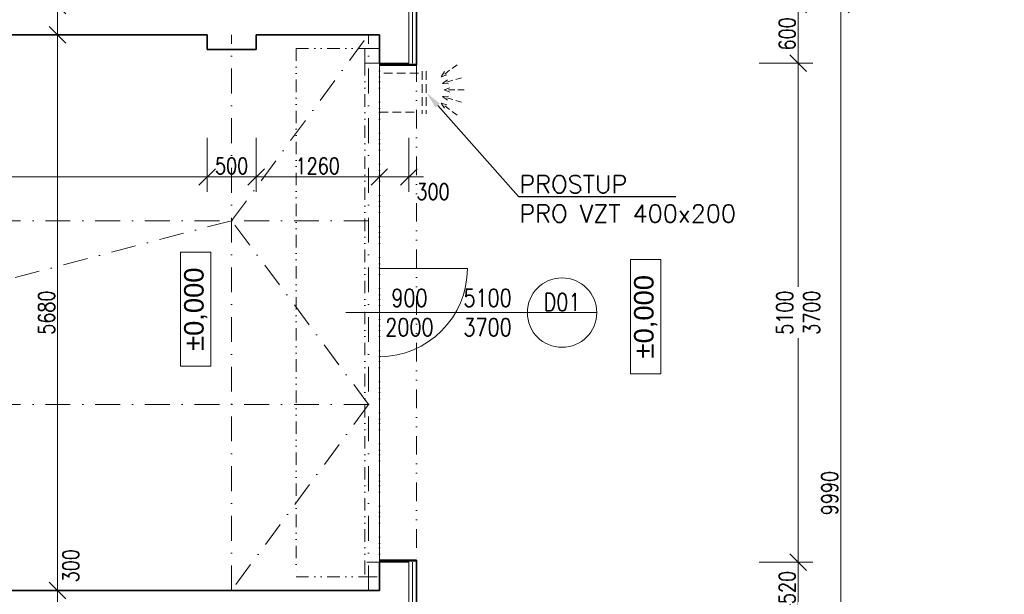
# Model space of a CAD drawing. Header units: millimetres. Extents: x -485339 to 350584, y -1189936 to 0.
# Tile 148 of 256: x -63701 to -53637, y -1056518 to -1050643. Entities that reach past the tile are written whole.
import ezdxf
from ezdxf import colors
from ezdxf.entities.mleader import LeaderData, LeaderLine
from ezdxf.enums import TextEntityAlignment as Align
from ezdxf.math import Vec2, Vec3

# ---------------------------------------------------------------- set-up
doc = ezdxf.new("R2010")
doc.units = ezdxf.units.MM
doc.header["$LTSCALE"] = 10
for name, pattern in [('DASHDOT', [25.4, 12.7, -6.35, 0, -6.35]), ('DASHED', [19.05, 12.7, -6.35]), ('DĚLICÍ2', [15.875, 6.35, -3.175, 0, -3.175, 0, -3.175])]:
    doc.linetypes.add(name, pattern=pattern)
doc.layers.get('Defpoints').update_dxf_attribs({"color": 201})
for name, color, linetype, lineweight in [('1VZT', 150, 'DASHED', 18), ('N_dveře', 10, 'Continuous', 18), ('N_popis', 10, 'Continuous', 18), ('N_popis_otvory', 10, 'Continuous', 18), ('N_čáry_nad', 10, 'DĚLICÍ2', 18), ('N_čáry_obrys', 10, 'Continuous', 35), ('N_čáry_obv.plášt', 212, 'Continuous', 18), ('N_čáry_plné', 10, 'Continuous', 18), ('St_kóty', 132, 'Continuous', 18), ('St_čáry_nad', 250, 'DĚLICÍ2', 18), ('St_čáry_obrys', 5, 'Continuous', 35), ('St_čáry_osy', 250, 'DASHDOT', 18), ('St_čáry_plné', 250, 'Continuous', 18)]:
    doc.layers.add(name, color=color, linetype=linetype, lineweight=lineweight)
doc.layers.add('St_plocha_místn', color=140, linetype='Continuous', lineweight=18, plot=False)
doc.styles.add('1_50', font='arial.ttf', dxfattribs={"height": 100})
doc.styles.get("Standard").update_dxf_attribs({"font": 'simplex.shx', "width": 0.8})
doc.linetypes.add('IZOLACE', pattern='A,0.0001,-0.1,[134,ltypeshp.shx,S=0.1,R=0,X=-0.1,Y=0],-0.2,[134,ltypeshp.shx,S=0.1,R=180,X=0.1,Y=0],-0.1', length=0.4001)
doc.dimstyles.new('stavebníM100', dxfattribs={"dimtxt": 165, "dimasz": 170, "dimexe": 150, "dimexo": 100, "dimgap": 30, "dimtad": 1, "dimdec": 0, "dimtxsty": 'Standard', "dimblk": 'OBLIQUE', "dimcen": -2.5, "dimdle": 150, "dimclrd": 256, "dimclre": 256, "dimclrt": 256, "dimadec": 4, "dimazin": 0, "dimtfac": 1, "dimtdec": 0, "dimtmove": 2, "dimatfit": 3, "dimldrblk": 'OBLIQUE', "dimfxl": 400, "dimfxlon": 1, "dimlwd": -1, "dimlwe": -1, "dimarcsym": 0})
doc.dimstyles.new('stavebníM100_modul', dxfattribs={"dimtxt": 250, "dimasz": 200, "dimexe": 150, "dimexo": 100, "dimgap": 30, "dimtad": 1, "dimdec": 0, "dimtxsty": 'Standard', "dimblk": 'DOT', "dimcen": -2.5, "dimdle": 150, "dimclrd": 256, "dimclre": 256, "dimclrt": 256, "dimadec": 4, "dimazin": 0, "dimtfac": 1, "dimtdec": 0, "dimtmove": 2, "dimatfit": 3, "dimldrblk": 'OBLIQUE', "dimfxl": 400, "dimfxlon": 1, "dimlwd": -1, "dimlwe": -1, "dimarcsym": 0})
doc.dimstyles.new('stavebníM50 vnitřní', dxfattribs={"dimtxt": 100, "dimasz": 100, "dimexe": 50, "dimexo": 100, "dimgap": 30, "dimtad": 1, "dimdec": 0, "dimtxsty": 'Standard', "dimblk": 'OBLIQUE', "dimcen": 2.5, "dimclrd": 256, "dimclre": 256, "dimclrt": 256, "dimadec": 0, "dimazin": 0, "dimtfac": 1, "dimtdec": 0, "dimtmove": 2, "dimatfit": 2, "dimldrblk": 'OBLIQUE', "dimfxl": 250, "dimfxlon": 1, "dimlwd": -1, "dimlwe": -1, "dimarcsym": 0})

# ---------------------------------------------------------------- blocks, each defined once
blk = doc.blocks.new('_OBLIQUE')
at = {"color": 0, "linetype": 'ByBlock'}
blk.add_line((-0.5, -0.5), (0.5, 0.5), dxfattribs=at)
blk = doc.blocks.new('*D5705')
at = {"layer": 'Defpoints', "color": 0}
for p in [(-43625, -1042046), (-59725, -1060478), (-43625, -1061697)]:
    blk.add_point(p, dxfattribs=at)
at = {"layer": 'St_kóty'}
for p, q in [((-59725, -1061297), (-59725, -1061847)), ((-43625, -1061297), (-43625, -1061847)), ((-59875, -1061697), (-43475, -1061697))]:
    blk.add_line(p, q, dxfattribs=at)
at = {"layer": 'St_kóty', "linetype": 'ByBlock', "xscale": 170, "yscale": 170, "zscale": 170, "rotation": 180}
blk.add_blockref('_OBLIQUE', (-59725, -1061697), dxfattribs=at)
at = {"layer": 'St_kóty', "linetype": 'ByBlock', "xscale": 170, "yscale": 170, "zscale": 170}
blk.add_blockref('_OBLIQUE', (-43625, -1061697), dxfattribs=at)
at = {"layer": 'St_kóty', "insert": (-51675, -1061585), "char_height": 165, "attachment_point": 5}
blk.add_mtext('16100', dxfattribs=at)
blk = doc.blocks.new('*D5706')
at = {"layer": 'Defpoints', "color": 0}
for p in [(-43625, -1042046), (-58675, -1061554), (-43625, -1062563)]:
    blk.add_point(p, dxfattribs=at)
at = {"layer": 'St_kóty'}
for p, q in [((-58675, -1062163), (-58675, -1062713)), ((-43625, -1062163), (-43625, -1062713)), ((-58825, -1062563), (-43475, -1062563))]:
    blk.add_line(p, q, dxfattribs=at)
at = {"layer": 'St_kóty', "linetype": 'ByBlock', "xscale": 170, "yscale": 170, "zscale": 170, "rotation": 180}
blk.add_blockref('_OBLIQUE', (-58675, -1062563), dxfattribs=at)
at = {"layer": 'St_kóty', "linetype": 'ByBlock', "xscale": 170, "yscale": 170, "zscale": 170}
blk.add_blockref('_OBLIQUE', (-43625, -1062563), dxfattribs=at)
at = {"layer": 'St_kóty', "insert": (-51150, -1062450), "char_height": 165, "attachment_point": 5}
blk.add_mtext('15050', dxfattribs=at)
blk = doc.blocks.new('*D5723')
at = {"layer": 'Defpoints', "color": 0}
for p in [(-59620, -1041856), (-59725, -1060478), (-59620, -1063107)]:
    blk.add_point(p, dxfattribs=at)
at = {"layer": 'St_kóty'}
for p, q in [((-59725, -1062707), (-59725, -1063257)), ((-59620, -1062707), (-59620, -1063257)), ((-59875, -1063107), (-59470, -1063107))]:
    blk.add_line(p, q, dxfattribs=at)
at = {"layer": 'St_kóty', "linetype": 'ByBlock', "xscale": 170, "yscale": 170, "zscale": 170, "rotation": 180}
blk.add_blockref('_OBLIQUE', (-59725, -1063107), dxfattribs=at)
at = {"layer": 'St_kóty', "linetype": 'ByBlock', "xscale": 170, "yscale": 170, "zscale": 170}
blk.add_blockref('_OBLIQUE', (-59620, -1063107), dxfattribs=at)
at = {"layer": 'St_kóty', "insert": (-59358, -1063292), "char_height": 165, "attachment_point": 5}
blk.add_mtext('105', dxfattribs=at)
blk = doc.blocks.new('*D5724')
at = {"layer": 'Defpoints', "color": 0}
for p in [(-59620, -1041856), (-55880, -1041856), (-55880, -1063107)]:
    blk.add_point(p, dxfattribs=at)
at = {"layer": 'St_kóty'}
for p, q in [((-59620, -1062707), (-59620, -1063257)), ((-55880, -1062707), (-55880, -1063257)), ((-59770, -1063107), (-55730, -1063107))]:
    blk.add_line(p, q, dxfattribs=at)
at = {"layer": 'St_kóty', "linetype": 'ByBlock', "xscale": 170, "yscale": 170, "zscale": 170, "rotation": 180}
blk.add_blockref('_OBLIQUE', (-59620, -1063107), dxfattribs=at)
at = {"layer": 'St_kóty', "linetype": 'ByBlock', "xscale": 170, "yscale": 170, "zscale": 170}
blk.add_blockref('_OBLIQUE', (-55880, -1063107), dxfattribs=at)
at = {"layer": 'St_kóty', "insert": (-57750, -1062994), "char_height": 165, "attachment_point": 5}
blk.add_mtext('3740', dxfattribs=at)
blk = doc.blocks.new('*D5725')
at = {"layer": 'Defpoints', "color": 0}
for p in [(-49880, -1041843), (-55880, -1041856), (-49880, -1063107)]:
    blk.add_point(p, dxfattribs=at)
at = {"layer": 'St_kóty'}
for p, q in [((-55880, -1062707), (-55880, -1063257)), ((-49880, -1062707), (-49880, -1063257)), ((-56030, -1063107), (-49730, -1063107))]:
    blk.add_line(p, q, dxfattribs=at)
at = {"layer": 'St_kóty', "linetype": 'ByBlock', "xscale": 170, "yscale": 170, "zscale": 170, "rotation": 180}
blk.add_blockref('_OBLIQUE', (-55880, -1063107), dxfattribs=at)
at = {"layer": 'St_kóty', "linetype": 'ByBlock', "xscale": 170, "yscale": 170, "zscale": 170}
blk.add_blockref('_OBLIQUE', (-49880, -1063107), dxfattribs=at)
at = {"layer": 'St_kóty', "insert": (-52880, -1062994), "char_height": 165, "attachment_point": 5}
blk.add_mtext('6000', dxfattribs=at)
blk = doc.blocks.new('_Dot')
at = {"color": 0, "linetype": 'ByBlock', "lineweight": -2}
blk.add_line((-0.5, 0), (-1, 0), dxfattribs=at)
at = {"color": 0, "linetype": 'ByBlock', "const_width": 0.5}
blk.add_lwpolyline([(-0.25, 0, 1), (0.25, 0, 1)], format="xyb", close=True, dxfattribs=at)
blk = doc.blocks.new('*D5729')
at = {"layer": 'Defpoints', "color": 0}
for p in [(-59185, -1040783), (-47185, -1041757), (-59185, -1064041)]:
    blk.add_point(p, dxfattribs=at)
at = {"layer": 'St_kóty'}
for p, q in [((-59185, -1063641), (-59185, -1064191)), ((-47185, -1063641), (-47185, -1064191)), ((-47385, -1064041), (-58985, -1064041))]:
    blk.add_line(p, q, dxfattribs=at)
at = {"layer": 'St_kóty', "linetype": 'ByBlock', "xscale": 200, "yscale": 200, "zscale": 200, "rotation": 180}
blk.add_blockref('_Dot', (-59185, -1064041), dxfattribs=at)
at = {"layer": 'St_kóty', "linetype": 'ByBlock', "xscale": 200, "yscale": 200, "zscale": 200}
blk.add_blockref('_Dot', (-47185, -1064041), dxfattribs=at)
at = {"layer": 'St_kóty', "insert": (-53185, -1063886), "char_height": 250, "attachment_point": 5}
blk.add_mtext('12000', dxfattribs=at)
blk = doc.blocks.new('*D5730')
at = {"layer": 'Defpoints', "color": 0}
for p in [(-71193, -1040782), (-59185, -1040783), (-71193, -1064041)]:
    blk.add_point(p, dxfattribs=at)
at = {"layer": 'St_kóty'}
for p, q in [((-71193, -1063641), (-71193, -1064191)), ((-59185, -1063641), (-59185, -1064191)), ((-59385, -1064041), (-70993, -1064041))]:
    blk.add_line(p, q, dxfattribs=at)
at = {"layer": 'St_kóty', "linetype": 'ByBlock', "xscale": 200, "yscale": 200, "zscale": 200, "rotation": 180}
blk.add_blockref('_Dot', (-71193, -1064041), dxfattribs=at)
at = {"layer": 'St_kóty', "linetype": 'ByBlock', "xscale": 200, "yscale": 200, "zscale": 200}
blk.add_blockref('_Dot', (-59185, -1064041), dxfattribs=at)
at = {"layer": 'St_kóty', "insert": (-65189, -1063886), "char_height": 250, "attachment_point": 5}
blk.add_mtext('12008', dxfattribs=at)
blk = doc.blocks.new('*D5756')
at = {"layer": 'Defpoints', "color": 0}
for p in [(-59725, -1056188), (-41047, -1056188), (-59725, -1056798)]:
    blk.add_point(p, dxfattribs=at)
at = {"layer": 'St_kóty'}
for p, q in [((-41047, -1056948), (-41047, -1056038)), ((-41447, -1056188), (-40897, -1056188)), ((-41447, -1056798), (-40897, -1056798))]:
    blk.add_line(p, q, dxfattribs=at)
at = {"layer": 'St_kóty', "linetype": 'ByBlock', "xscale": 170, "yscale": 170, "zscale": 170}
for p, rotation in [((-41047, -1056188), 90), ((-41047, -1056798), 270)]:
    blk.add_blockref('_OBLIQUE', p, dxfattribs=dict(at, rotation=rotation))
at = {"layer": 'St_kóty', "insert": (-41159, -1056493), "char_height": 165, "attachment_point": 5, "rotation": 90}
blk.add_mtext('610', dxfattribs=at)
blk = doc.blocks.new('*D5757')
at = {"layer": 'Defpoints', "color": 0}
for p in [(-59725, -1051088), (-41047, -1051088), (-59725, -1056188)]:
    blk.add_point(p, dxfattribs=at)
at = {"layer": 'St_kóty'}
for p, q in [((-41047, -1056338), (-41047, -1050938)), ((-41447, -1051088), (-40897, -1051088)), ((-41447, -1056188), (-40897, -1056188))]:
    blk.add_line(p, q, dxfattribs=at)
at = {"layer": 'St_kóty', "linetype": 'ByBlock', "xscale": 170, "yscale": 170, "zscale": 170}
for p, rotation in [((-41047, -1051088), 90), ((-41047, -1056188), 270)]:
    blk.add_blockref('_OBLIQUE', p, dxfattribs=dict(at, rotation=rotation))
at = {"layer": 'St_kóty', "insert": (-41159, -1053638), "char_height": 165, "attachment_point": 5, "rotation": 90}
blk.add_mtext('5100', dxfattribs=at)
blk = doc.blocks.new('*D5758')
at = {"layer": 'Defpoints', "color": 0}
for p in [(-59725, -1049688), (-41047, -1049688), (-59725, -1051088)]:
    blk.add_point(p, dxfattribs=at)
at = {"layer": 'St_kóty'}
for p, q in [((-41047, -1051238), (-41047, -1049538)), ((-41447, -1049688), (-40897, -1049688)), ((-41447, -1051088), (-40897, -1051088))]:
    blk.add_line(p, q, dxfattribs=at)
at = {"layer": 'St_kóty', "linetype": 'ByBlock', "xscale": 170, "yscale": 170, "zscale": 170}
for p, rotation in [((-41047, -1049688), 90), ((-41047, -1051088), 270)]:
    blk.add_blockref('_OBLIQUE', p, dxfattribs=dict(at, rotation=rotation))
at = {"layer": 'St_kóty', "insert": (-41159, -1050388), "char_height": 165, "attachment_point": 5, "rotation": 90}
blk.add_mtext('1400', dxfattribs=at)
blk = doc.blocks.new('*D5770')
at = {"layer": 'Defpoints', "color": 0}
for p in [(-59739, -1042046), (-40393, -1042046), (-59725, -1060478)]:
    blk.add_point(p, dxfattribs=at)
at = {"layer": 'St_kóty'}
for p, q in [((-40393, -1060628), (-40393, -1041896)), ((-40793, -1042046), (-40243, -1042046)), ((-40793, -1060478), (-40243, -1060478))]:
    blk.add_line(p, q, dxfattribs=at)
at = {"layer": 'St_kóty', "linetype": 'ByBlock', "xscale": 170, "yscale": 170, "zscale": 170}
for p, rotation in [((-40393, -1042046), 90), ((-40393, -1060478), 270)]:
    blk.add_blockref('_OBLIQUE', p, dxfattribs=dict(at, rotation=rotation))
at = {"layer": 'St_kóty', "insert": (-40506, -1051262), "char_height": 165, "attachment_point": 5, "rotation": 90}
blk.add_mtext('18432', dxfattribs=at)
blk = doc.blocks.new('*D5772')
at = {"layer": 'Defpoints', "color": 0}
for p in [(-59725, -1042046), (-39785, -1042046), (-59725, -1060478)]:
    blk.add_point(p, dxfattribs=at)
at = {"layer": 'St_kóty'}
for p, q in [((-39785, -1060628), (-39785, -1041896)), ((-40185, -1042046), (-39635, -1042046)), ((-40185, -1060478), (-39635, -1060478))]:
    blk.add_line(p, q, dxfattribs=at)
at = {"layer": 'St_kóty', "linetype": 'ByBlock', "xscale": 170, "yscale": 170, "zscale": 170}
for p, rotation in [((-39785, -1042046), 90), ((-39785, -1060478), 270)]:
    blk.add_blockref('_OBLIQUE', p, dxfattribs=dict(at, rotation=rotation))
at = {"layer": 'St_kóty', "insert": (-39898, -1051262), "char_height": 165, "attachment_point": 5, "rotation": 90}
blk.add_mtext('18432', dxfattribs=at)
blk = doc.blocks.new('*D5783')
at = {"layer": 'Defpoints', "color": 0}
for p in [(-43625, -992923), (-59725, -1060478), (-38949, -1060478)]:
    blk.add_point(p, dxfattribs=at)
at = {"layer": 'St_kóty'}
for p, q in [((-38949, -992773), (-38949, -1060628)), ((-39349, -992923), (-38799, -992923)), ((-39349, -1060478), (-38799, -1060478))]:
    blk.add_line(p, q, dxfattribs=at)
at = {"layer": 'St_kóty', "linetype": 'ByBlock', "xscale": 170, "yscale": 170, "zscale": 170}
for p, rotation in [((-38949, -992923), 90), ((-38949, -1060478), 270)]:
    blk.add_blockref('_OBLIQUE', p, dxfattribs=dict(at, rotation=rotation))
at = {"layer": 'St_kóty', "insert": (-39061, -1026700), "char_height": 165, "attachment_point": 5, "rotation": 90}
blk.add_mtext('67555', dxfattribs=at)
blk = doc.blocks.new('*D5790')
at = {"layer": 'Defpoints', "color": 0}
for p in [(-68290, -1050948), (-61785, -1050948), (-61785, -1052251)]:
    blk.add_point(p, dxfattribs=at)
at = {"layer": 'St_kóty'}
for p, q in [((-68290, -1051851), (-68290, -1052401)), ((-61785, -1051851), (-61785, -1052401)), ((-68440, -1052251), (-61635, -1052251))]:
    blk.add_line(p, q, dxfattribs=at)
at = {"layer": 'St_kóty', "linetype": 'ByBlock', "xscale": 170, "yscale": 170, "zscale": 170, "rotation": 180}
blk.add_blockref('_OBLIQUE', (-68290, -1052251), dxfattribs=at)
at = {"layer": 'St_kóty', "linetype": 'ByBlock', "xscale": 170, "yscale": 170, "zscale": 170}
blk.add_blockref('_OBLIQUE', (-61785, -1052251), dxfattribs=at)
at = {"layer": 'St_kóty', "insert": (-65037, -1052138), "char_height": 165, "attachment_point": 5}
blk.add_mtext('6505', dxfattribs=at)
blk = doc.blocks.new('*D5791')
at = {"layer": 'Defpoints', "color": 0}
for p in [(-61285, -1050873), (-61785, -1050948), (-61285, -1052251)]:
    blk.add_point(p, dxfattribs=at)
at = {"layer": 'St_kóty'}
for p, q in [((-61785, -1051851), (-61785, -1052401)), ((-61285, -1051851), (-61285, -1052401)), ((-61935, -1052251), (-61135, -1052251))]:
    blk.add_line(p, q, dxfattribs=at)
at = {"layer": 'St_kóty', "linetype": 'ByBlock', "xscale": 170, "yscale": 170, "zscale": 170, "rotation": 180}
blk.add_blockref('_OBLIQUE', (-61785, -1052251), dxfattribs=at)
at = {"layer": 'St_kóty', "linetype": 'ByBlock', "xscale": 170, "yscale": 170, "zscale": 170}
blk.add_blockref('_OBLIQUE', (-61285, -1052251), dxfattribs=at)
at = {"layer": 'St_kóty', "insert": (-61535, -1052138), "char_height": 165, "attachment_point": 5}
blk.add_mtext('500', dxfattribs=at)
blk = doc.blocks.new('*D5792')
at = {"layer": 'Defpoints', "color": 0}
for p in [(-60025, -1050798), (-61285, -1050873), (-60025, -1052251)]:
    blk.add_point(p, dxfattribs=at)
at = {"layer": 'St_kóty'}
for p, q in [((-61285, -1051851), (-61285, -1052401)), ((-60025, -1051851), (-60025, -1052401)), ((-61435, -1052251), (-59875, -1052251))]:
    blk.add_line(p, q, dxfattribs=at)
at = {"layer": 'St_kóty', "linetype": 'ByBlock', "xscale": 170, "yscale": 170, "zscale": 170, "rotation": 180}
blk.add_blockref('_OBLIQUE', (-61285, -1052251), dxfattribs=at)
at = {"layer": 'St_kóty', "linetype": 'ByBlock', "xscale": 170, "yscale": 170, "zscale": 170}
blk.add_blockref('_OBLIQUE', (-60025, -1052251), dxfattribs=at)
at = {"layer": 'St_kóty', "insert": (-60655, -1052138), "char_height": 165, "attachment_point": 5}
blk.add_mtext('1260', dxfattribs=at)
blk = doc.blocks.new('*D5793')
at = {"layer": 'Defpoints', "color": 0}
for p in [(-59725, -1050488), (-60025, -1050798), (-59725, -1052251)]:
    blk.add_point(p, dxfattribs=at)
at = {"layer": 'St_kóty'}
for p, q in [((-60025, -1051851), (-60025, -1052401)), ((-59725, -1051851), (-59725, -1052401)), ((-60175, -1052251), (-59575, -1052251))]:
    blk.add_line(p, q, dxfattribs=at)
at = {"layer": 'St_kóty', "linetype": 'ByBlock', "xscale": 170, "yscale": 170, "zscale": 170, "rotation": 180}
blk.add_blockref('_OBLIQUE', (-60025, -1052251), dxfattribs=at)
at = {"layer": 'St_kóty', "linetype": 'ByBlock', "xscale": 170, "yscale": 170, "zscale": 170}
blk.add_blockref('_OBLIQUE', (-59725, -1052251), dxfattribs=at)
at = {"layer": 'St_kóty', "insert": (-59476, -1052401), "char_height": 165, "attachment_point": 5}
blk.add_mtext('300', dxfattribs=at)
blk = doc.blocks.new('*D5802')
at = {"layer": 'Defpoints', "color": 0}
for p in [(-63314, -1056478), (-63126, -1056478), (-63126, -1056778)]:
    blk.add_point(p, dxfattribs=at)
at = {"layer": 'St_kóty'}
for p, q in [((-63314, -1056928), (-63314, -1056328)), ((-63226, -1056478), (-63464, -1056478)), ((-63226, -1056778), (-63464, -1056778))]:
    blk.add_line(p, q, dxfattribs=at)
at = {"layer": 'St_kóty', "linetype": 'ByBlock', "xscale": 170, "yscale": 170, "zscale": 170}
for p, rotation in [((-63314, -1056478), 90), ((-63314, -1056778), 270)]:
    blk.add_blockref('_OBLIQUE', p, dxfattribs=dict(at, rotation=rotation))
at = {"layer": 'St_kóty', "insert": (-63179, -1056226), "char_height": 165, "attachment_point": 5, "rotation": 90}
blk.add_mtext('300', dxfattribs=at)
blk = doc.blocks.new('*D5803')
at = {"layer": 'Defpoints', "color": 0}
for p in [(-63314, -1050798), (-61785, -1050798), (-63126, -1056478)]:
    blk.add_point(p, dxfattribs=at)
at = {"layer": 'St_kóty'}
for p, q in [((-63314, -1056628), (-63314, -1050648)), ((-62914, -1050798), (-63464, -1050798)), ((-63226, -1056478), (-63464, -1056478))]:
    blk.add_line(p, q, dxfattribs=at)
at = {"layer": 'St_kóty', "linetype": 'ByBlock', "xscale": 170, "yscale": 170, "zscale": 170}
for p, rotation in [((-63314, -1050798), 90), ((-63314, -1056478), 270)]:
    blk.add_blockref('_OBLIQUE', p, dxfattribs=dict(at, rotation=rotation))
at = {"layer": 'St_kóty', "insert": (-63426, -1053638), "char_height": 165, "attachment_point": 5, "rotation": 90}
blk.add_mtext('5680', dxfattribs=at)
blk = doc.blocks.new('*D5804')
at = {"layer": 'Defpoints', "color": 0}
for p in [(-63314, -1050498), (-60025, -1050498), (-61785, -1050798)]:
    blk.add_point(p, dxfattribs=at)
at = {"layer": 'St_kóty'}
for p, q in [((-63314, -1050948), (-63314, -1050348)), ((-62914, -1050498), (-63464, -1050498)), ((-62914, -1050798), (-63464, -1050798))]:
    blk.add_line(p, q, dxfattribs=at)
at = {"layer": 'St_kóty', "linetype": 'ByBlock', "xscale": 170, "yscale": 170, "zscale": 170}
for p, rotation in [((-63314, -1050498), 90), ((-63314, -1050798), 270)]:
    blk.add_blockref('_OBLIQUE', p, dxfattribs=dict(at, rotation=rotation))
at = {"layer": 'St_kóty', "insert": (-63174, -1050192), "char_height": 165, "attachment_point": 5, "rotation": 90}
blk.add_mtext('300', dxfattribs=at)
blk = doc.blocks.new('*D5805')
at = {"layer": 'Defpoints', "color": 0}
for p in [(-63314, -1040718), (-60025, -1040718), (-60025, -1050498)]:
    blk.add_point(p, dxfattribs=at)
at = {"layer": 'St_kóty'}
for p, q in [((-63314, -1050648), (-63314, -1040568)), ((-62914, -1040718), (-63464, -1040718)), ((-62914, -1050498), (-63464, -1050498))]:
    blk.add_line(p, q, dxfattribs=at)
at = {"layer": 'St_kóty', "linetype": 'ByBlock', "xscale": 170, "yscale": 170, "zscale": 170}
for p, rotation in [((-63314, -1040718), 90), ((-63314, -1050498), 270)]:
    blk.add_blockref('_OBLIQUE', p, dxfattribs=dict(at, rotation=rotation))
at = {"layer": 'St_kóty', "insert": (-63426, -1045608), "char_height": 165, "attachment_point": 5, "rotation": 90}
blk.add_mtext('9780', dxfattribs=at)
blk = doc.blocks.new('*D5816')
at = {"layer": 'Defpoints', "color": 0}
for p in [(-58186, -1056188), (-55744, -1056188), (-56836, -1056708)]:
    blk.add_point(p, dxfattribs=at)
at = {"layer": 'St_kóty'}
for p, q in [((-55744, -1056858), (-55744, -1056038)), ((-56144, -1056188), (-55594, -1056188)), ((-56144, -1056708), (-55594, -1056708))]:
    blk.add_line(p, q, dxfattribs=at)
at = {"layer": 'St_kóty', "linetype": 'ByBlock', "xscale": 170, "yscale": 170, "zscale": 170}
for p, rotation in [((-55744, -1056188), 90), ((-55744, -1056708), 270)]:
    blk.add_blockref('_OBLIQUE', p, dxfattribs=dict(at, rotation=rotation))
at = {"layer": 'St_kóty', "insert": (-55856, -1056448), "char_height": 165, "attachment_point": 5, "rotation": 90}
blk.add_mtext('520', dxfattribs=at)
blk = doc.blocks.new('*D6628')
at = {"layer": 'Defpoints', "color": 0}
for p in [(-43625, -1042046), (-140555, -1060078), (-43625, -1065645)]:
    blk.add_point(p, dxfattribs=at)
at = {"layer": 'St_kóty'}
for p, q in [((-140555, -1065245), (-140555, -1065795)), ((-43625, -1065245), (-43625, -1065795)), ((-140705, -1065645), (-43475, -1065645))]:
    blk.add_line(p, q, dxfattribs=at)
at = {"layer": 'St_kóty', "linetype": 'ByBlock', "xscale": 170, "yscale": 170, "zscale": 170, "rotation": 180}
blk.add_blockref('_OBLIQUE', (-140555, -1065645), dxfattribs=at)
at = {"layer": 'St_kóty', "linetype": 'ByBlock', "xscale": 170, "yscale": 170, "zscale": 170}
blk.add_blockref('_OBLIQUE', (-43625, -1065645), dxfattribs=at)
at = {"layer": 'St_kóty', "insert": (-92090, -1065533), "char_height": 165, "attachment_point": 5}
blk.add_mtext('96930', dxfattribs=at)
blk = doc.blocks.new('*D6630')
at = {"layer": 'Defpoints', "color": 0}
for p in [(-43625, -1042046), (-59725, -1060478), (-43625, -1065253)]:
    blk.add_point(p, dxfattribs=at)
at = {"layer": 'St_kóty'}
for p, q in [((-59725, -1065003), (-59725, -1065303)), ((-43625, -1065003), (-43625, -1065303)), ((-59725, -1065253), (-43625, -1065253))]:
    blk.add_line(p, q, dxfattribs=at)
at = {"layer": 'St_kóty', "linetype": 'ByBlock', "xscale": 100, "yscale": 100, "zscale": 100, "rotation": 180}
blk.add_blockref('_OBLIQUE', (-59725, -1065253), dxfattribs=at)
at = {"layer": 'St_kóty', "linetype": 'ByBlock', "xscale": 100, "yscale": 100, "zscale": 100}
blk.add_blockref('_OBLIQUE', (-43625, -1065253), dxfattribs=at)
at = {"layer": 'St_kóty', "insert": (-51675, -1065173), "char_height": 100, "attachment_point": 5}
blk.add_mtext('16100', dxfattribs=at)
blk = doc.blocks.new('G$C058794BC')
at = {"layer": 'N_dveře', "linetype": 'DĚLICÍ2', "ltscale": 2}
for points in [[(-850, 2700), (-850, -2700)], [(-850, 2700), (-150, 2700)], [(-150, 2550), (-150, -2550)], [(0, -2550), (0, 2550)], [(-850, -2700), (-150, -2700)]]:
    blk.add_lwpolyline(points, dxfattribs=at)
at = {"layer": 'N_dveře'}
blk.add_lwpolyline([(0, 2550), (-150, 2550), (-150, 2700), (0, 2700)], close=True, dxfattribs=at)
at = {"layer": 'N_dveře', "linetype": 'DĚLICÍ2', "ltscale": 2}
blk.add_lwpolyline([(0, -2550), (-150, -2550), (-150, -2700), (0, -2700)], close=True, dxfattribs=at)
blk = doc.blocks.new('*D6970')
at = {"layer": 'Defpoints', "color": 0}
for p in [(-59725, -1051088), (-55744, -1051088), (-59725, -1056188)]:
    blk.add_point(p, dxfattribs=at)
at = {"layer": 'St_kóty'}
for p, q in [((-55744, -1050938), (-55744, -1053375)), ((-56144, -1051088), (-55594, -1051088)), ((-55744, -1056338), (-55744, -1053900)), ((-56144, -1056188), (-55594, -1056188))]:
    blk.add_line(p, q, dxfattribs=at)
at = {"layer": 'St_kóty', "linetype": 'ByBlock', "xscale": 170, "yscale": 170, "zscale": 170}
for p, rotation in [((-55744, -1051088), 90), ((-55744, -1056188), 270)]:
    blk.add_blockref('_OBLIQUE', p, dxfattribs=dict(at, rotation=rotation))
at = {"layer": 'St_kóty', "insert": (-55744, -1053638), "char_height": 165, "attachment_point": 5, "rotation": 90}
blk.add_mtext('5100\\P3700', dxfattribs=at)
blk = doc.blocks.new('*D6971')
at = {"layer": 'Defpoints', "color": 0}
for p in [(-56144, -1050488), (-55744, -1050488), (-59725, -1051088)]:
    blk.add_point(p, dxfattribs=at)
at = {"layer": 'St_kóty'}
for p, q in [((-55744, -1051238), (-55744, -1050338)), ((-56044, -1050488), (-55594, -1050488)), ((-56144, -1051088), (-55594, -1051088))]:
    blk.add_line(p, q, dxfattribs=at)
at = {"layer": 'St_kóty', "linetype": 'ByBlock', "xscale": 170, "yscale": 170, "zscale": 170}
for p, rotation in [((-55744, -1050488), 90), ((-55744, -1051088), 270)]:
    blk.add_blockref('_OBLIQUE', p, dxfattribs=dict(at, rotation=rotation))
at = {"layer": 'St_kóty', "insert": (-55856, -1050788), "char_height": 165, "attachment_point": 5, "rotation": 90}
blk.add_mtext('600', dxfattribs=at)
blk = doc.blocks.new('*D6972')
at = {"layer": 'Defpoints', "color": 0}
for p in [(-58625, -1050488), (-59725, -1060478), (-55309, -1060478)]:
    blk.add_point(p, dxfattribs=at)
at = {"layer": 'St_kóty'}
for p, q in [((-55309, -1050338), (-55309, -1060628)), ((-55709, -1050488), (-55159, -1050488)), ((-55709, -1060478), (-55159, -1060478))]:
    blk.add_line(p, q, dxfattribs=at)
at = {"layer": 'St_kóty', "linetype": 'ByBlock', "xscale": 170, "yscale": 170, "zscale": 170}
for p, rotation in [((-55309, -1050488), 90), ((-55309, -1060478), 270)]:
    blk.add_blockref('_OBLIQUE', p, dxfattribs=dict(at, rotation=rotation))
at = {"layer": 'St_kóty', "insert": (-55422, -1055483), "char_height": 165, "attachment_point": 5, "rotation": 90}
blk.add_mtext('9990', dxfattribs=at)
blk = doc.blocks.new('fvdfv')
at = {"layer": '1VZT', "ltscale": 0.5}
for p, q in [((-210348, 270616), (-210184, 270492)), ((-210184, 270492), (-210220, 270547)), ((-210395, 270483), (-210198, 270424)), ((-210198, 270424), (-210251, 270463)), ((-210184, 270492), (-210247, 270512)), ((-210420, 270358), (-210215, 270358)), ((-210215, 270358), (-210277, 270380)), ((-210215, 270358), (-210277, 270336)), ((-210198, 270424), (-210264, 270421)), ((-210395, 270232), (-210198, 270290)), ((-210198, 270290), (-210264, 270294)), ((-210198, 270290), (-210251, 270251)), ((-210348, 270099), (-210184, 270223)), ((-210184, 270223), (-210247, 270203)), ((-210184, 270223), (-210220, 270167))]:
    blk.add_line(p, q, dxfattribs=at)

msp = doc.modelspace()

# ---------------------------------------------------------------- linework, layer by layer
at = {"layer": '1VZT', "ltscale": 0.7}
for p, q in [((-59624.9, -1051189), (-60024.9, -1051189)), ((-59585.8, -1051167.5), (-59585.8, -1051604.9)), ((-59546.8, -1051167.5), (-59546.8, -1051604.9)), ((-60024.9, -1051589.2), (-59624.9, -1051589.2))]:
    msp.add_line(p, q, dxfattribs=at)
at = {"layer": 'N_dveře'}
for points in [[(-60024.9, -1053187.6), (-59124.9, -1053187.6)], [(-60024.9, -1053237.6), (-60024.9, -1054037.6)]]:
    msp.add_lwpolyline(points, dxfattribs=at)
msp.add_arc((-60024.9, -1053187.6), 900, 270, 0, dxfattribs=at)
at = {"layer": 'N_popis_otvory'}
msp.add_lwpolyline([(-60368.7, -1053637.6), (-58512.1, -1053637.6)], dxfattribs=at)
msp.add_circle((-58157.5, -1053637.6), 354.6, dxfattribs=at)
at = {"layer": 'N_čáry_nad', "ltscale": 3}
msp.add_lwpolyline([(-59644.9, -1051087.6), (-59644.9, -1056187.6)], dxfattribs=at)
at = {"layer": 'N_čáry_obrys', "ltscale": 2}
for p, q in [((-59644.9, -1051107.6), (-59644.9, -1049667.6)), ((-59644.9, -1056817.6), (-59644.9, -1056167.6))]:
    msp.add_line(p, q, dxfattribs=at)
at = {"layer": 'N_čáry_obrys'}
for points in [[(-60024.9, -1051107.6), (-59644.9, -1051107.6)], [(-60024.9, -1056167.6), (-59644.9, -1056167.6)]]:
    msp.add_lwpolyline(points, dxfattribs=at)
at = {"layer": 'N_čáry_obv.plášt', "linetype": 'IZOLACE', "ltscale": 8}
for p, q in [((-59684.9, -1051087.6), (-59684.9, -1049667.6)), ((-59684.9, -1056817.6), (-59684.9, -1056187.6))]:
    msp.add_line(p, q, dxfattribs=at)
at = {"layer": 'N_čáry_obv.plášt', "linetype": 'IZOLACE', "ltscale": 2}
msp.add_line((-59644.9, -1056177.6), (-60024.9, -1056177.6), dxfattribs=at)
msp.add_lwpolyline([(-60024.9, -1051097.6), (-59644.9, -1051097.6)], dxfattribs=at)
at = {"layer": 'N_čáry_plné'}
msp.add_lwpolyline([(-58512.1, -1053637.6), (-57802.9, -1053637.6)], dxfattribs=at)
at = {"layer": 'St_kóty'}
for points in [[(-62057.7, -1054186.1), (-62057.7, -1053019.6), (-61747, -1053019.6), (-61747, -1054186.1)], [(-57458.5, -1054262.6), (-57458.5, -1053096.1), (-57147.9, -1053096.1), (-57147.9, -1054262.6)]]:
    msp.add_lwpolyline(points, close=True, dxfattribs=at)
at = {"layer": 'St_plocha_místn'}
msp.add_lwpolyline([(-60024.9, -1056477.6), (-70204.9, -1056477.6), (-70204.9, -1050797.6), (-68790.1, -1050797.6), (-68790.1, -1050947.6), (-68290.1, -1050947.6), (-68290.1, -1050797.6), (-61784.9, -1050797.6), (-61784.9, -1050947.6), (-61284.9, -1050947.6), (-61284.9, -1050797.6), (-60024.9, -1050797.6)], close=True, dxfattribs=at)
at = {"layer": 'St_čáry_nad', "ltscale": 2}
msp.add_lwpolyline([(-60024.9, -1051087.6), (-60024.9, -1056187.6)], dxfattribs=at)
at = {"layer": 'St_čáry_obrys', "ltscale": 2}
for p, q in [((-60024.9, -1050797.6), (-60024.9, -1051087.6)), ((-60024.9, -1056477.6), (-60024.9, -1056187.6))]:
    msp.add_line(p, q, dxfattribs=at)
for points in [[(-61784.9, -1050797.6), (-68290.1, -1050797.6)], [(-61784.9, -1050797.6), (-61784.9, -1050947.6)], [(-60024.9, -1050797.6), (-61284.9, -1050797.6)], [(-61284.9, -1050797.6), (-61284.9, -1050947.6)], [(-61784.9, -1050947.6), (-61284.9, -1050947.6)], [(-60024.9, -1056477.6), (-70204.9, -1056477.6)]]:
    msp.add_lwpolyline(points, dxfattribs=at)
at = {"layer": 'St_čáry_osy', "ltscale": 2}
for points in [[(-61534.9, -1056477.6), (-61534.9, -1050797.6)], [(-60134.9, -1054577.6), (-61534.9, -1052697.6), (-60134.9, -1050797.6)], [(-60134.9, -1056477.6), (-60134.9, -1050797.6)], [(-60134.9, -1052697.6), (-70094.9, -1052697.6)], [(-61534.9, -1052697.6), (-68694.9, -1054577.6)], [(-60134.9, -1054577.6), (-70094.9, -1054577.6)], [(-60134.9, -1054577.6), (-61534.9, -1056477.6)]]:
    msp.add_lwpolyline(points, dxfattribs=at)
at = {"layer": 'St_čáry_plné', "ltscale": 2}
for p, q in [((-59724.9, -1049687.6), (-59724.9, -1051087.6)), ((-59724.9, -1056187.6), (-60024.9, -1056187.6)), ((-59724.9, -1056797.6), (-59724.9, -1056187.6))]:
    msp.add_line(p, q, dxfattribs=at)
for points in [[(-59724.9, -1051087.6), (-59724.9, -1049687.6), (-60024.9, -1049687.6)], [(-60024.9, -1051087.6), (-59724.9, -1051087.6)]]:
    msp.add_lwpolyline(points, dxfattribs=at)

# ---------------------------------------------------------------- block references
at = {"layer": '1VZT', "rotation": 180}
msp.add_blockref('fvdfv', (-269578.5, -781003.5), dxfattribs=at)
at = {"layer": 'N_dveře'}
msp.add_blockref('G$C058794BC', (-60024.9, -1053637.6), dxfattribs=at)

# ---------------------------------------------------------------- texts
at = {"layer": 'N_popis_otvory', "width": 0.8}
msp.add_text('D01', height=180, dxfattribs=at).set_placement((-58157.5, -1053529.8), align=Align.MIDDLE_CENTER)
at = {"layer": 'N_popis_otvory', "char_height": 180, "width": 1342.526, "attachment_point": 5}
for s, insert in [('900\\P2000', (-59717.5, -1053637.6)), ('5100\\P3700', (-58918.6, -1053637.6))]:
    msp.add_mtext(s, dxfattribs=dict(at, insert=insert))
at = {"layer": 'St_kóty', "char_height": 200, "attachment_point": 5, "rotation": 90, "style": '1_50'}
for insert in [(-61902.3, -1053602.8), (-57303.2, -1053679.4)]:
    msp.add_mtext_dynamic_manual_height_columns('%%p0,000', width=890.536, gutter_width=500, heights=[0], dxfattribs=dict(at, insert=insert)).dxf.set("width", 1781.071)

# ---------------------------------------------------------------- dimensions: what is measured, and where the dimension line sits
at = {"layer": 'St_kóty'}
for base, p1, p2, picture, middle in [((-38948.9, -1060477.6), (-43625.2, -992922.8), (-59724.9, -1060477.6), '*D5783', (-39061.4, -1026700.2)), ((-63313.9, -1040717.6), (-60024.9, -1050497.6), (-60024.9, -1040717.6), '*D5805', (-63426.4, -1045607.6)), ((-40393.4, -1042045.8), (-59724.9, -1060477.6), (-59739.4, -1042045.8), '*D5770', (-40505.9, -1051261.7)), ((-39785.1, -1042045.8), (-59724.9, -1060477.6), (-59724.9, -1042045.8), '*D5772', (-39897.6, -1051261.7)), ((-41046.9, -1049687.6), (-59724.9, -1051087.6), (-59724.9, -1049687.6), '*D5758', (-41159.4, -1050387.6)), ((-55743.6, -1050487.6), (-59724.9, -1051087.6), (-56143.6, -1050487.6), '*D6971', (-55856.1, -1050787.6)), ((-55309.3, -1060477.6), (-58624.9, -1050487.6), (-59724.9, -1060477.6), '*D6972', (-55421.8, -1055482.6)), ((-63313.9, -1050797.6), (-63125.9, -1056477.6), (-61784.9, -1050797.6), '*D5803', (-63426.4, -1053637.6)), ((-41046.9, -1051087.6), (-59724.9, -1056187.6), (-59724.9, -1051087.6), '*D5757', (-41159.4, -1053637.6)), ((-41046.9, -1056187.6), (-59724.9, -1056797.6), (-59724.9, -1056187.6), '*D5756', (-41159.4, -1056492.6)), ((-55743.6, -1056187.6), (-56835.6, -1056707.6), (-58185.6, -1056187.6), '*D5816', (-55856.1, -1056447.6))]:
    dim = msp.add_linear_dim(base=base, p1=p1, p2=p2, angle=90, dimstyle='stavebníM100', dxfattribs=at)
    dim.commit()
    dim.dimension.update_dxf_attribs({"geometry": picture, "text_midpoint": middle})
for base, p1, p2, dimstyle, picture, middle in [((-71193, -1064041.5), (-59184.9, -1040782.6), (-71193, -1040782.2), 'stavebníM100_modul', '*D5730', (-65188.9, -1063886.5)), ((-59184.9, -1064041.5), (-47185.2, -1041757.2), (-59184.9, -1040782.6), 'stavebníM100_modul', '*D5729', (-53185, -1063886.5)), ((-49879.9, -1063107), (-55879.9, -1041855.7), (-49879.9, -1041843.2), 'stavebníM100', '*D5725', (-52879.9, -1062994.5)), ((-55879.9, -1063107), (-59619.9, -1041855.7), (-55879.9, -1041855.7), 'stavebníM100', '*D5724', (-57749.9, -1062994.5)), ((-43625.2, -1061697.4), (-59724.9, -1060477.6), (-43625.2, -1042045.8), 'stavebníM100', '*D5705', (-51675, -1061584.9)), ((-43625.2, -1065253.2), (-59724.9, -1060477.6), (-43625.2, -1042045.8), 'stavebníM50 vnitřní', '*D6630', (-51675, -1065173.2)), ((-43625.2, -1062562.9), (-58674.9, -1061554.1), (-43625.2, -1042045.8), 'stavebníM100', '*D5706', (-51150, -1062450.4)), ((-60024.9, -1052250.8), (-61284.9, -1050872.6), (-60024.9, -1050797.6), 'stavebníM100', '*D5792', (-60654.9, -1052138.3)), ((-61284.9, -1052250.8), (-61784.9, -1050947.6), (-61284.9, -1050872.6), 'stavebníM100', '*D5791', (-61534.9, -1052138.3)), ((-61784.9, -1052250.8), (-68290.1, -1050947.6), (-61784.9, -1050947.6), 'stavebníM100', '*D5790', (-65037.5, -1052138.3))]:
    dim = msp.add_linear_dim(base=base, p1=p1, p2=p2, dimstyle=dimstyle, dxfattribs=at)
    dim.commit()
    dim.dimension.update_dxf_attribs({"geometry": picture, "text_midpoint": middle})
for base, p1, p2, picture, middle in [((-59619.9, -1063107), (-59724.9, -1060477.6), (-59619.9, -1041855.7), '*D5723', (-59357.8, -1063292.3)), ((-59724.9, -1052250.8), (-60024.9, -1050797.6), (-59724.9, -1050487.6), '*D5793', (-59475.9, -1052401.1))]:
    dim = msp.add_linear_dim(base=base, p1=p1, p2=p2, dimstyle='stavebníM100', dxfattribs=at)
    dim.commit()
    dim.dimension.update_dxf_attribs({"geometry": picture, "text_midpoint": middle, "dimtype": 160})
dim = msp.add_linear_dim(base=(-43625.2, -1065645.1), p1=(-140554.9, -1060077.6), p2=(-43625.2, -1042045.8), dimstyle='stavebníM100', override={"dimtxsty": 'Standard', "dimldrblk": 'OBLIQUE'}, dxfattribs=at)
dim.commit()
dim.dimension.update_dxf_attribs({"geometry": '*D6628', "text_midpoint": (-92090, -1065532.6)})
for base, p1, p2, picture, middle in [((-63313.9, -1050497.6), (-61784.9, -1050797.6), (-60024.9, -1050497.6), '*D5804', (-63173.6, -1050191.6)), ((-63313.9, -1056477.6), (-63125.9, -1056777.6), (-63125.9, -1056477.6), '*D5802', (-63178.8, -1056226.4))]:
    dim = msp.add_linear_dim(base=base, p1=p1, p2=p2, angle=90, dimstyle='stavebníM100', dxfattribs=at)
    dim.commit()
    dim.dimension.update_dxf_attribs({"geometry": picture, "text_midpoint": middle, "dimtype": 160})
dim = msp.add_linear_dim(base=(-55743.6, -1051087.6), p1=(-59724.9, -1056187.6), p2=(-59724.9, -1051087.6), angle=90, text='<>\\P3700', dimstyle='stavebníM100', override={"dimtxsty": 'Standard'}, dxfattribs=at)
dim.commit()
dim.dimension.update_dxf_attribs({"geometry": '*D6970', "text_midpoint": (-55743.6, -1053637.6), "dimtype": 160})

# ---------------------------------------------------------------- leaders
at = {"layer": 'N_popis'}
ml = msp.add_multileader_mtext('Standard', dxfattribs=at)
ml.set_content('{\\W1;\\A1;\\H1.00002x;\\C256;PROSTUP \\PPRO VZT 400x200}')
ml.set_leader_properties()
ml.build(insert=Vec2(0, 0))
ml.multileader.update_dxf_attribs({"text_left_attachment_type": 6, "text_right_attachment_type": 6, "arrow_head_size": 180})
ctx = ml.context
ctx.base_point, ctx.char_height, ctx.arrow_head_size, ctx.plane_origin = Vec3(-58595.7, -1052451.3), 180, 180, Vec3(-57805.4, -1051514.3)
ctx.left_attachment, ctx.right_attachment = 6, 6
notes = []
notes.append((ctx, [(0, (1, 1, 0), (-58603.7, -1052451.3), (1, 0), 8, [(0, [(-59546.8, -1051386.2)], 0, [])])]))
ctx.mtext.insert, ctx.mtext.flow_direction = Vec3(-58593.7, -1052235.3), 5
for ctx, leaders in notes:
    for number, flags, end, landing, length, lines in leaders:
        leader = LeaderData()
        leader.index, (leader.has_last_leader_line, leader.has_dogleg_vector, leader.attachment_direction) = number, flags
        leader.last_leader_point, leader.dogleg_vector, leader.dogleg_length = Vec3(end), Vec3(landing), length
        for number, points, colour, breaks in lines:
            line = LeaderLine()
            line.index, line.vertices, line.color, line.breaks = number, Vec3.list(points), colors.encode_raw_color(colour), breaks
            leader.lines.append(line)
        ctx.leaders.append(leader)

doc.saveas('drawing.dxf')
